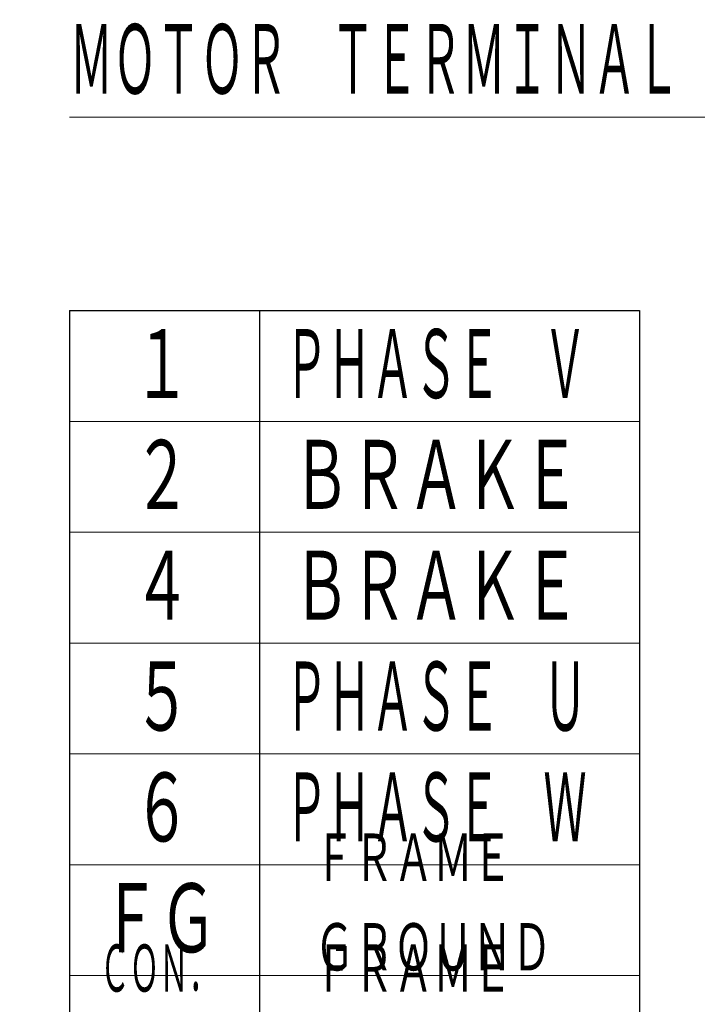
# Model space of a CAD drawing. Header units: millimetres. Extents: x 0 to 1071, y 0 to 742.
# Tile 4 of 127: x 220 to 292, y 182 to 287. Entities that reach past the tile are written whole.
import ezdxf

# ---------------------------------------------------------------- set-up
doc = ezdxf.new("R2010")
doc.units = ezdxf.units.MM
doc.header["$LTSCALE"] = 0.454724
doc.layers.add('NoLayerName_001', color=7, linetype='Continuous')
doc.styles.get("Standard").update_dxf_attribs({"font": 'txt', "bigfont": 'extfont2'})

msp = doc.modelspace()

# ---------------------------------------------------------------- linework, layer by layer
at = {"layer": 'NoLayerName_001', "color": 7, "linetype": 'Continuous', "lineweight": 25}
for p, q in [((225.0725, 256.2951), (286.0725, 256.2951)), ((225.0725, 256.2951), (225.0725, 173.2673)), ((245.4058, 256.2951), (245.4058, 173.2673)), ((286.0725, 256.2951), (286.0725, 173.2673))]:
    msp.add_line(p, q, dxfattribs=at)
at = {"layer": 'NoLayerName_001', "color": 2, "linetype": 'Continuous', "lineweight": 13}
for p, q in [((225.0725, 244.4339), (286.0725, 244.4339)), ((225.0725, 232.5728), (286.0725, 232.5728)), ((225.0725, 220.7117), (286.0725, 220.7117)), ((225.0725, 208.8506), (286.0725, 208.8506)), ((225.0725, 196.9895), (286.0725, 196.9895)), ((225.0725, 185.1284), (286.0725, 185.1284))]:
    msp.add_line(p, q, dxfattribs=at)

# ---------------------------------------------------------------- texts
at = {"layer": 'NoLayerName_001', "color": 3, "lineweight": 13, "attachment_point": 7}
for s, insert, char_height in [('\\A1;\\W0.5000;\\LＥＮＣＯＤＥＲ\u3000ＴＥＲＭＩＮＡＬ\u3000ＣＯＮＮＥＣＴＩＯＮ\\l', (73.5252, 278.779), 8.485363), ('\\A1;\\W0.5000;\\LＭＯＴＯＲ\u3000ＴＥＲＭＩＮＡＬ\u3000ＣＯＮＮＥＣＴＩＯＮ\\l', (225.0725, 278.6808), 8.485363), ('\\A1;\\W0.6667;１', (231.8843, 246.1284), 8.387152), ('\\A1;\\W0.5000;ＰＨＡＳＥ\u3000Ｖ', (248.1262, 246.1284), 8.387152), ('\\A1;\\W0.6667;２', (231.8843, 234.2673), 8.387152), ('\\A1;\\W0.6667;ＢＲＡＫＥ', (248.9649, 234.2673), 8.387152), ('\\A1;\\W0.6667;４', (231.8843, 222.4062), 8.387152), ('\\A1;\\W0.6667;ＢＲＡＫＥ', (248.9649, 222.4062), 8.387152), ('\\A1;\\W0.6667;５', (231.8843, 210.5451), 8.387152), ('\\A1;\\W0.5000;ＰＨＡＳＥ\u3000Ｕ', (248.1262, 210.5451), 8.387152), ('\\A1;\\W0.6667;６', (231.8843, 198.6839), 8.387152), ('\\A1;\\W0.5000;ＰＨＡＳＥ\u3000Ｗ', (248.1262, 198.6839), 8.387152), ('\\A1;\\W0.6667;ＦＲＡＭＥ\\PＧＲＯＵＮＤ', (251.3441, 185.1284), 5.75119), ('\\A1;\\W0.6667;ＦＧ', (228.5295, 186.8228), 8.387152), ('\\A1;\\W0.5000;ＣＯＮ．\\PＣＡＳＥ', (228.3378, 173.2673), 5.75119), ('\\A1;\\W0.6667;ＦＲＡＭＥ\\PＧＲＯＵＮＤ', (251.3441, 173.2673), 5.75119)]:
    msp.add_mtext(s, dxfattribs=dict(at, insert=insert, char_height=char_height))

doc.saveas('drawing.dxf')
